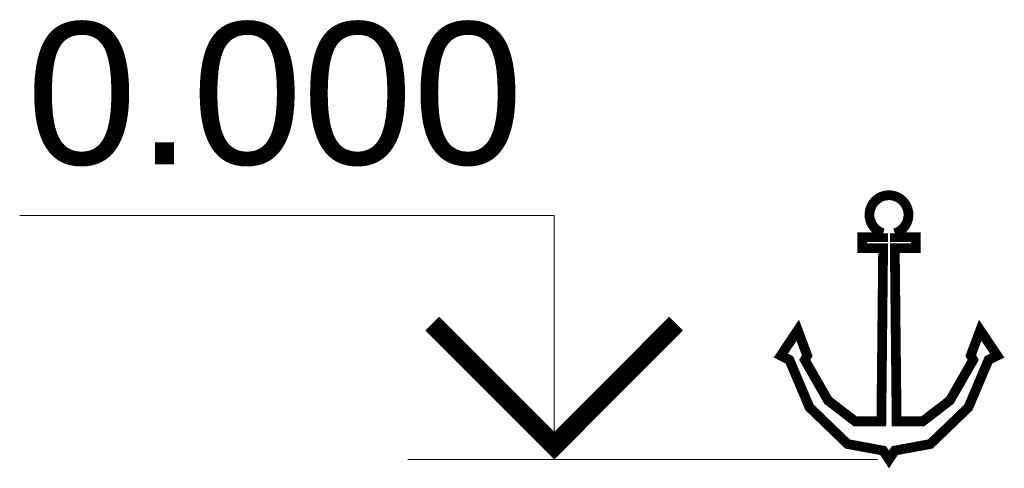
# Model space of a CAD drawing. Header units: millimetres. Extents: x -21725 to 46725, y -1855 to 59063.
# Tile 1 of 9: x -1509 to 223, y -16 to 773. Entities that reach past the tile are written whole.
import ezdxf
from ezdxf.enums import TextEntityAlignment as Align

# ---------------------------------------------------------------- set-up
doc = ezdxf.new("R2010")
doc.units = ezdxf.units.MM
doc.layers.get('Defpoints').update_dxf_attribs({"color": 6})
doc.layers.add('S - TEXT', color=7, linetype='Continuous', lineweight=9)
doc.styles.get("Standard").update_dxf_attribs({"font": 'arial.ttf'})

# ---------------------------------------------------------------- blocks, each defined once
blk = doc.blocks.new('*U292')
at = {"color": 0, "linetype": 'ByBlock', "lineweight": -2}
blk.add_line((-3, 0), (-12.627, 0), dxfattribs=at)
blk.add_lwpolyline([(-9.627, 0), (-9.627, 5), (-20.59, 5)], dxfattribs=at)
at = {"color": 0, "linetype": 'ByBlock', "lineweight": -2, "const_width": 0.4}
blk.add_lwpolyline([(-7.127, 2.783), (-9.627, 0.283), (-12.127, 2.783)], dxfattribs=at)
at = {"layer": 'Defpoints', "color": 253, "lineweight": -2, "const_width": 0.2}
blk.add_lwpolyline([(-2.644, 4.632), (-2.644, 4.552), (-2.212, 4.552), (-2.212, 4.326), (-2.644, 4.326), (-2.606, 0.78), (-2.071, 0.78), (-1.514, 1.208), (-1.036, 2.039), (-1.086, 2.128), (-0.892, 2.647), (-0.544, 2.128), (-0.722, 2.039), (-1.134, 1.067), (-1.915, 0.316), (-2.644, 0.181), (-2.763, 0), (-2.883, 0.181), (-3.612, 0.316), (-4.393, 1.067), (-4.805, 2.039), (-4.982, 2.128), (-4.634, 2.647), (-4.44, 2.128), (-4.49, 2.039), (-4.013, 1.208), (-3.456, 0.78), (-2.92, 0.78), (-2.883, 4.326), (-3.314, 4.326), (-3.314, 4.552), (-2.883, 4.552), (-2.883, 4.632, -6.532617)], format="xyb", close=True, dxfattribs=at)
at = {"color": 0, "linetype": 'ByBlock', "lineweight": -2, "oblique": 15}
for tag, p in [('ОТМЕТКА', (-15.31, 7.5)), ('НТЕКСТ', (-20.877, 2.5))]:
    blk.add_attdef(tag, text='', height=3, dxfattribs=at).set_placement(p, align=Align.MIDDLE_CENTER)

msp = doc.modelspace()

# ---------------------------------------------------------------- block references
at = {"layer": 'S - TEXT'}
ref = msp.add_blockref('*U292', (257.4, 0), dxfattribs=dict(at, xscale=85.80000000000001, yscale=85.80000000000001, zscale=85.80000000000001))
ref.add_attrib('ОТМЕТКА', '0.000', dxfattribs={"layer": '0', "color": 0, "linetype": 'ByBlock', "lineweight": -2, "height": 250}).set_placement((-1060.3, 643.5), align=Align.MIDDLE_CENTER)

doc.saveas('drawing.dxf')
